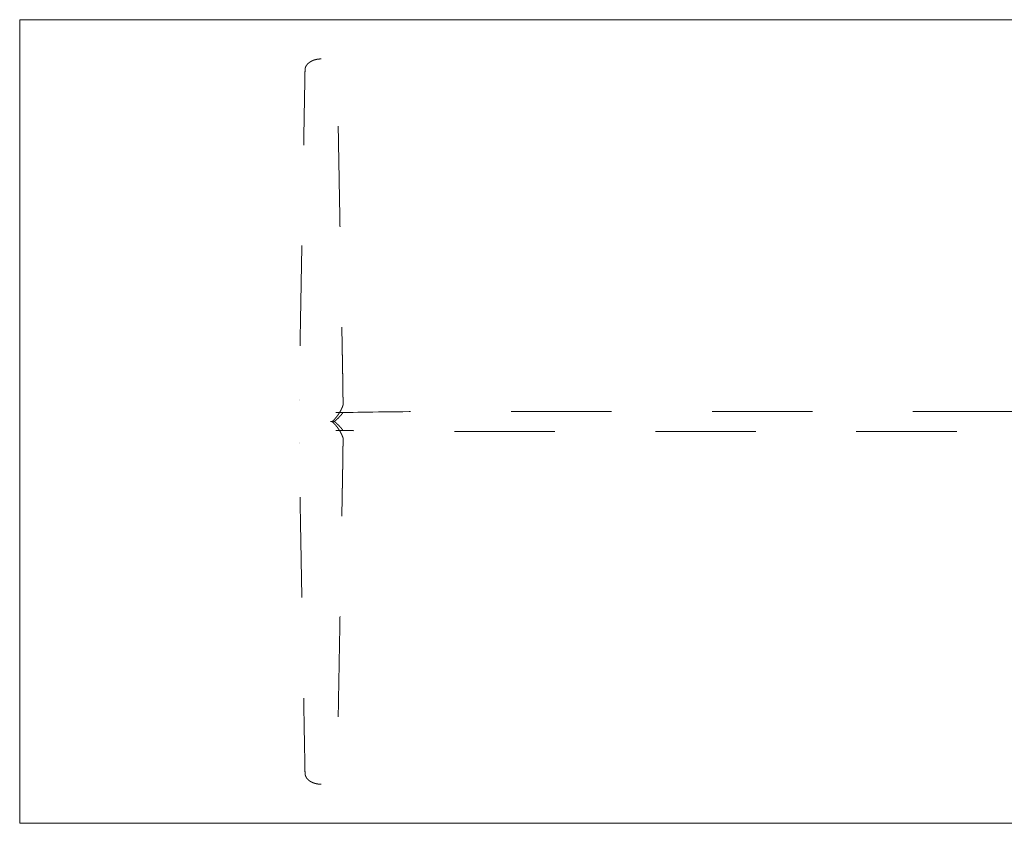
# Model space of a CAD drawing. Header units: metres. Extents: x -2 to 4.3, y -5.49 to 0.4.
# Tile 27 of 57: x -1 to -0.02, y -0.4 to 0.4. Entities that reach past the tile are written whole.
import ezdxf

# ---------------------------------------------------------------- set-up
doc = ezdxf.new("R2010")
doc.units = ezdxf.units.M
doc.header["$MEASUREMENT"] = 0
doc.linetypes.add('Dash Style-1', pattern=[0.10582, 0.0529, -0.05292])
doc.layers.add('72_VITRA_HRESID_D2_TB_FOOT_UNDER', color=8, linetype='Dash Style-1', lineweight=5)
doc.layers.add('72_VITRA_HRESID_D2_TB_TABLE_TOP', color=7, linetype='Continuous', lineweight=5)
doc.layers.add('72_VITRA_INSERT', color=7, linetype='Continuous')

# ---------------------------------------------------------------- blocks, each defined once
blk = doc.blocks.new('72_VITRA_HRESID_D2_BELLEVILLE_TABLE_DINING_2000_X_800_FOOT_UNDER')
at = {"layer": '72_VITRA_HRESID_D2_TB_FOOT_UNDER'}
for points, weights, knots in [([(-0.7, 0.36092), (-0.69958, 0.36092), (-0.69917, 0.3609), (-0.69875, 0.36089), (-0.69844, 0.36087), (-0.69812, 0.36084), (-0.69781, 0.36082), (-0.6975, 0.36079), (-0.69719, 0.36075), (-0.69687, 0.36071), (-0.69667, 0.36068), (-0.69646, 0.36065), (-0.69622, 0.36061), (-0.69599, 0.36057), (-0.69565, 0.3605), (-0.69531, 0.36044), (-0.69498, 0.36036), (-0.69464, 0.36029), (-0.69443, 0.36023), (-0.69421, 0.36017), (-0.69396, 0.3601), (-0.6937, 0.36003), (-0.69344, 0.35995), (-0.69318, 0.35987), (-0.69298, 0.3598), (-0.69278, 0.35974), (-0.69258, 0.35966), (-0.69239, 0.35959), (-0.69219, 0.35952), (-0.69198, 0.35944), (-0.69179, 0.35936), (-0.69159, 0.35928), (-0.69133, 0.35916), (-0.69106, 0.35905), (-0.69081, 0.35892), (-0.69055, 0.35879), (-0.69036, 0.3587), (-0.69018, 0.3586), (-0.69001, 0.35851), (-0.68984, 0.35841), (-0.68967, 0.35832), (-0.6895, 0.35822), (-0.68932, 0.35811), (-0.68914, 0.358), (-0.68897, 0.35788), (-0.68879, 0.35777), (-0.68865, 0.35766), (-0.6885, 0.35756), (-0.68833, 0.35744), (-0.68817, 0.35732), (-0.68798, 0.35718), (-0.6878, 0.35703), (-0.68763, 0.35689), (-0.68747, 0.35675), (-0.6873, 0.3566), (-0.68714, 0.35646), (-0.68699, 0.35631), (-0.68684, 0.35617), (-0.68668, 0.35601), (-0.68653, 0.35584), (-0.68639, 0.35569), (-0.68625, 0.35553), (-0.68612, 0.35538), (-0.686, 0.35523), (-0.6859, 0.3551), (-0.6858, 0.35498), (-0.68573, 0.35488), (-0.68566, 0.35479), (-0.68556, 0.35464), (-0.68546, 0.3545), (-0.68534, 0.35431), (-0.68523, 0.35413), (-0.68514, 0.35397), (-0.68505, 0.35381), (-0.68496, 0.35365), (-0.68487, 0.35349), (-0.6848, 0.35333), (-0.68472, 0.35317), (-0.68468, 0.35306), (-0.68463, 0.35295), (-0.68457, 0.35282), (-0.68452, 0.35269), (-0.68446, 0.35251), (-0.68439, 0.35233), (-0.68433, 0.35213), (-0.68427, 0.35192), (-0.68422, 0.35172), (-0.68417, 0.35152), (-0.68413, 0.35131), (-0.6841, 0.35111), (-0.68407, 0.35091), (-0.68404, 0.35071), (-0.68403, 0.35056), (-0.68402, 0.35041), (-0.68401, 0.35026), (-0.684, 0.35011), (-0.684, 0.34992), (-0.68152, 0.21267), (-0.67904, 0.07543), (-0.67868, 0.05547), (-0.67832, 0.03551), (-0.67831, 0.03479), (-0.6783, 0.03408), (-0.67828, 0.03336), (-0.67827, 0.03266), (-0.67826, 0.03196), (-0.67826, 0.03129), (-0.67825, 0.03061), (-0.67824, 0.02996), (-0.67824, 0.02931), (-0.67823, 0.02868), (-0.67823, 0.02805), (-0.67823, 0.02745), (-0.67822, 0.02685), (-0.67822, 0.02628), (-0.67822, 0.0257), (-0.67823, 0.02515), (-0.67823, 0.02509), (-0.67823, 0.02503), (-0.67812, 0.02164), (-0.67801, 0.01825), (-0.67801, 0.01824), (-0.67801, 0.01822), (-0.67798, 0.01716), (-0.67823, 0.01613), (-0.67823, 0.01613), (-0.67823, 0.01613), (-0.67823, 0.01612), (-0.67823, 0.01612), (-0.67835, 0.01564), (-0.67853, 0.01518), (-0.67853, 0.01518), (-0.67853, 0.01518), (-0.67865, 0.01488), (-0.67877, 0.01457), (-0.6789, 0.01426), (-0.67909, 0.01381), (-0.67928, 0.01336), (-0.67954, 0.01281), (-0.67979, 0.01226), (-0.68008, 0.01168), (-0.68037, 0.0111), (-0.68068, 0.01053), (-0.68099, 0.00996), (-0.68132, 0.0094), (-0.68165, 0.00884), (-0.68199, 0.00829), (-0.68234, 0.00775), (-0.6827, 0.00721), (-0.68306, 0.00667), (-0.68344, 0.00615), (-0.68382, 0.00563), (-0.68422, 0.00512), (-0.68462, 0.0046), (-0.68504, 0.00409), (-0.68546, 0.00358), (-0.68579, 0.00321), (-0.68612, 0.00285), (-0.68632, 0.00262), (-0.68653, 0.0024), (-0.68684, 0.00206), (-0.68716, 0.00173), (-0.68758, 0.0013), (-0.68801, 0.00088), (-0.68845, 0.00046), (-0.68846, 0.00046), (-0.68847, 0.00045), (-0.68867, 0.00027), (-0.68891, 0.00014), (-0.68901, 0.00009), (-0.68911, 0.00004), (-0.68933, -0.00007), (-0.68957, -0.00008), (-0.68969, -0.00008), (-0.6898, -0.00008), (-0.68981, -0.00008), (-0.68982, -0.00008), (-0.7, -0.00008), (-0.71019, -0.00008), (-0.7102, -0.00008), (-0.7102, -0.00008), (-0.71032, -0.00008), (-0.71044, -0.00008), (-0.71068, -0.00007), (-0.7109, 0.00004), (-0.711, 0.00009), (-0.7111, 0.00014), (-0.71134, 0.00027), (-0.71154, 0.00045), (-0.71155, 0.00046), (-0.71156, 0.00046), (-0.712, 0.00088), (-0.71243, 0.0013), (-0.71285, 0.00173), (-0.71317, 0.00206), (-0.71348, 0.0024), (-0.71369, 0.00262), (-0.71389, 0.00285), (-0.71422, 0.00321), (-0.71455, 0.00358), (-0.71497, 0.00409), (-0.71539, 0.0046), (-0.71579, 0.00512), (-0.71619, 0.00563), (-0.71657, 0.00615), (-0.71695, 0.00667), (-0.71731, 0.00721), (-0.71767, 0.00775), (-0.71802, 0.00829), (-0.71836, 0.00884), (-0.71869, 0.0094), (-0.71902, 0.00996), (-0.71933, 0.01053), (-0.71964, 0.0111), (-0.71993, 0.01168), (-0.72022, 0.01226), (-0.72047, 0.01281), (-0.72073, 0.01336), (-0.72092, 0.01381), (-0.72111, 0.01426), (-0.72124, 0.01457), (-0.72136, 0.01488), (-0.72148, 0.01518), (-0.72148, 0.01518), (-0.72148, 0.01518), (-0.72166, 0.01564), (-0.72177, 0.01612), (-0.72178, 0.01612), (-0.72178, 0.01613), (-0.72178, 0.01613), (-0.72178, 0.01613), (-0.72203, 0.01716), (-0.722, 0.01822), (-0.722, 0.01824), (-0.722, 0.01825), (-0.72189, 0.02164), (-0.72178, 0.02503), (-0.72178, 0.02509), (-0.72178, 0.02515), (-0.72179, 0.0257), (-0.72178, 0.02628), (-0.72178, 0.02685), (-0.72178, 0.02745), (-0.72178, 0.02805), (-0.72178, 0.02868), (-0.72177, 0.02931), (-0.72177, 0.02996), (-0.72176, 0.03061), (-0.72175, 0.03129), (-0.72174, 0.03196), (-0.72173, 0.03266), (-0.72172, 0.03336), (-0.72171, 0.03408), (-0.7217, 0.03479), (-0.72169, 0.03551), (-0.72133, 0.05547), (-0.72097, 0.07543), (-0.71849, 0.21267), (-0.716, 0.34992), (-0.716, 0.35011), (-0.716, 0.35026), (-0.71599, 0.35041), (-0.71598, 0.35056), (-0.71597, 0.35071), (-0.71594, 0.35091), (-0.71591, 0.35111), (-0.71587, 0.35131), (-0.71584, 0.35152), (-0.71579, 0.35172), (-0.71574, 0.35192), (-0.71568, 0.35213), (-0.71562, 0.35233), (-0.71555, 0.35251), (-0.71549, 0.35269), (-0.71543, 0.35282), (-0.71538, 0.35295), (-0.71533, 0.35306), (-0.71528, 0.35317), (-0.71521, 0.35333), (-0.71513, 0.35349), (-0.71505, 0.35365), (-0.71496, 0.35381), (-0.71487, 0.35397), (-0.71478, 0.35413), (-0.71467, 0.35431), (-0.71455, 0.3545), (-0.71445, 0.35464), (-0.71434, 0.35479), (-0.71427, 0.35488), (-0.71421, 0.35498), (-0.71411, 0.3551), (-0.71401, 0.35523), (-0.71389, 0.35538), (-0.71376, 0.35553), (-0.71362, 0.35569), (-0.71348, 0.35584), (-0.71332, 0.35601), (-0.71317, 0.35617), (-0.71302, 0.35631), (-0.71287, 0.35646), (-0.71271, 0.3566), (-0.71254, 0.35675), (-0.71237, 0.35689), (-0.71221, 0.35703), (-0.71202, 0.35718), (-0.71184, 0.35732), (-0.71168, 0.35744), (-0.71151, 0.35756), (-0.71136, 0.35766), (-0.71121, 0.35777), (-0.71104, 0.35788), (-0.71087, 0.358), (-0.71069, 0.35811), (-0.71051, 0.35822), (-0.71034, 0.35832), (-0.71017, 0.35841), (-0.71, 0.35851), (-0.70983, 0.3586), (-0.70964, 0.3587), (-0.70946, 0.35879), (-0.7092, 0.35892), (-0.70895, 0.35905), (-0.70868, 0.35916), (-0.70842, 0.35928), (-0.70822, 0.35936), (-0.70802, 0.35944), (-0.70782, 0.35952), (-0.70762, 0.35959), (-0.70743, 0.35966), (-0.70723, 0.35974), (-0.70703, 0.3598), (-0.70683, 0.35987), (-0.70657, 0.35995), (-0.7063, 0.36003), (-0.70605, 0.3601), (-0.7058, 0.36017), (-0.70558, 0.36023), (-0.70536, 0.36029), (-0.70503, 0.36036), (-0.7047, 0.36044), (-0.70436, 0.3605), (-0.70402, 0.36057), (-0.70379, 0.36061), (-0.70355, 0.36065), (-0.70334, 0.36068), (-0.70314, 0.36071), (-0.70282, 0.36075), (-0.70251, 0.36079), (-0.7022, 0.36082), (-0.70188, 0.36084), (-0.70157, 0.36087), (-0.70126, 0.36089), (-0.70084, 0.3609), (-0.70042, 0.36092), (-0.7, 0.36092)], [1, 1, 1, 1, 1, 1, 1, 1, 1, 1, 1, 1, 1, 1, 1, 1, 1, 1, 1, 1, 1, 1, 1, 1, 1, 1, 1, 1, 1, 1, 1, 1, 1, 1, 1, 1, 1, 1, 1, 1, 1, 1, 1, 1, 1, 1, 1, 1, 1, 1, 1, 1, 1, 1, 1, 1, 1, 1, 1, 1, 1, 1, 1, 1, 1, 1, 1, 1, 1, 1, 1, 1, 1, 1, 1, 1, 1, 1, 1, 1, 1, 1, 1, 1, 1, 1, 1, 1, 1, 1, 1, 1, 1, 1, 1, 1, 1, 1, 1, 1, 1, 1, 1, 1, 1, 1, 1, 1, 1, 1, 1, 1, 1, 1, 1, 1, 1, 1, 1, 1, 1, 1, 1, 0.990949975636, 1, 1, 1, 1, 1, 0.99803479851, 1, 1, 1, 1, 1, 1, 1, 1, 1, 1, 1, 1, 1, 1, 1, 1, 1, 1, 1, 1, 1, 1, 1, 1, 1, 1, 1, 1, 1, 1, 1, 1, 1, 1, 1, 1, 1, 0.990926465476, 1, 1, 1, 0.97345508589, 1, 1, 1, 0.99998029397, 1, 1, 1, 0.999980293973, 1, 1, 1, 0.97345508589, 1, 1, 1, 0.990926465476, 1, 1, 1, 1, 1, 1, 1, 1, 1, 1, 1, 1, 1, 1, 1, 1, 1, 1, 1, 1, 1, 1, 1, 1, 1, 1, 1, 1, 1, 1, 1, 1, 1, 1, 1, 1, 1, 0.998034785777, 1, 1, 1, 1, 1, 0.990949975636, 1, 1, 1, 1, 1, 1, 1, 1, 1, 1, 1, 1, 1, 1, 1, 1, 1, 1, 1, 1, 1, 1, 1, 1, 1, 1, 1, 1, 1, 1, 1, 1, 1, 1, 1, 1, 1, 1, 1, 1, 1, 1, 1, 1, 1, 1, 1, 1, 1, 1, 1, 1, 1, 1, 1, 1, 1, 1, 1, 1, 1, 1, 1, 1, 1, 1, 1, 1, 1, 1, 1, 1, 1, 1, 1, 1, 1, 1, 1, 1, 1, 1, 1, 1, 1, 1, 1, 1, 1, 1, 1, 1, 1, 1, 1, 1, 1, 1, 1, 1, 1, 1, 1, 1, 1, 1, 1, 1, 1, 1, 1, 1, 1, 1, 1, 1, 1, 1, 1, 1, 1, 1, 1], [0, 0, 0, 0.000508, 0.000508, 0.001016, 0.001016, 0.001524, 0.001524, 0.002032, 0.002032, 0.00254, 0.00254, 0.003048, 0.003048, 0.003556, 0.003556, 0.004064, 0.004064, 0.004572, 0.004572, 0.00508, 0.00508, 0.005588, 0.005588, 0.006096, 0.006096, 0.006604, 0.006604, 0.007112, 0.007112, 0.007619, 0.007619, 0.008127, 0.008127, 0.008635, 0.008635, 0.009143, 0.009143, 0.009651, 0.009651, 0.010159, 0.010159, 0.010667, 0.010667, 0.011175, 0.011175, 0.011683, 0.011683, 0.012191, 0.012191, 0.012699, 0.012699, 0.013207, 0.013207, 0.013715, 0.013715, 0.014223, 0.014223, 0.014731, 0.014731, 0.015239, 0.015239, 0.015747, 0.015747, 0.016255, 0.016255, 0.016763, 0.016763, 0.017271, 0.017271, 0.017779, 0.017779, 0.018287, 0.018287, 0.018795, 0.018795, 0.019303, 0.019303, 0.019811, 0.019811, 0.020319, 0.020319, 0.020827, 0.020827, 0.021335, 0.021335, 0.021843, 0.021843, 0.02235, 0.02235, 0.022858, 0.022858, 0.023366, 0.023366, 0.023874, 0.023874, 0.024382, 0.024382, 0.386828, 0.386828, 0.439542, 0.439542, 0.441431, 0.441431, 0.44332, 0.44332, 0.445209, 0.445209, 0.447097, 0.447097, 0.448986, 0.448986, 0.450875, 0.450875, 0.452764, 0.452764, 0.454653, 0.454653, 0.454851, 0.454851, 0.466508, 0.466508, 0.466552, 0.466552, 0.470162, 0.470162, 0.470166, 0.470166, 0.470188, 0.470188, 0.471868, 0.471868, 0.471872, 0.471872, 0.472972, 0.472972, 0.474072, 0.474072, 0.475172, 0.475172, 0.476272, 0.476272, 0.477372, 0.477372, 0.478472, 0.478472, 0.479572, 0.479572, 0.480672, 0.480672, 0.481772, 0.481772, 0.482872, 0.482872, 0.483972, 0.483972, 0.485072, 0.485072, 0.486172, 0.486172, 0.487272, 0.487272, 0.488372, 0.488372, 0.489472, 0.489472, 0.489488, 0.489488, 0.489971, 0.489971, 0.49018, 0.49018, 0.490605, 0.490605, 0.490815, 0.490815, 0.490831, 0.490831, 0.509169, 0.509169, 0.509185, 0.509185, 0.509395, 0.509395, 0.50982, 0.50982, 0.510029, 0.510029, 0.510512, 0.510512, 0.510528, 0.510528, 0.511628, 0.511628, 0.512728, 0.512728, 0.513828, 0.513828, 0.514928, 0.514928, 0.516028, 0.516028, 0.517128, 0.517128, 0.518228, 0.518228, 0.519328, 0.519328, 0.520428, 0.520428, 0.521528, 0.521528, 0.522628, 0.522628, 0.523728, 0.523728, 0.524828, 0.524828, 0.525928, 0.525928, 0.527028, 0.527028, 0.528128, 0.528128, 0.528132, 0.528132, 0.529812, 0.529812, 0.529834, 0.529834, 0.529838, 0.529838, 0.533448, 0.533448, 0.533492, 0.533492, 0.545149, 0.545149, 0.545347, 0.545347, 0.547236, 0.547236, 0.549125, 0.549125, 0.551014, 0.551014, 0.552903, 0.552903, 0.554791, 0.554791, 0.55668, 0.55668, 0.558569, 0.558569, 0.560458, 0.560458, 0.613172, 0.613172, 0.975618, 0.975618, 0.976126, 0.976126, 0.976634, 0.976634, 0.977142, 0.977142, 0.97765, 0.97765, 0.978157, 0.978157, 0.978665, 0.978665, 0.979173, 0.979173, 0.979681, 0.979681, 0.980189, 0.980189, 0.980697, 0.980697, 0.981205, 0.981205, 0.981713, 0.981713, 0.982221, 0.982221, 0.982729, 0.982729, 0.983237, 0.983237, 0.983745, 0.983745, 0.984253, 0.984253, 0.984761, 0.984761, 0.985269, 0.985269, 0.985777, 0.985777, 0.986285, 0.986285, 0.986793, 0.986793, 0.987301, 0.987301, 0.987809, 0.987809, 0.988317, 0.988317, 0.988825, 0.988825, 0.989333, 0.989333, 0.989841, 0.989841, 0.990349, 0.990349, 0.990857, 0.990857, 0.991365, 0.991365, 0.991873, 0.991873, 0.992381, 0.992381, 0.992888, 0.992888, 0.993396, 0.993396, 0.993904, 0.993904, 0.994412, 0.994412, 0.99492, 0.99492, 0.995428, 0.995428, 0.995936, 0.995936, 0.996444, 0.996444, 0.996952, 0.996952, 0.99746, 0.99746, 0.997968, 0.997968, 0.998476, 0.998476, 0.998984, 0.998984, 0.999492, 0.999492, 1, 1, 1]), ([(-0.68772, 0), (-0.68772, 0), (-0.68772, 0), (-0.68773, 0), (-0.68774, 0), (-0.68774, 0), (-0.68774, 0), (-0.68774, 0), (-0.68774, 0), (-0.68773, 0), (-0.68772, 0), (-0.68759, 0), (-0.68745, 0), (-0.68741, 0), (-0.68738, 0), (-0.68717, -0.00001), (-0.68697, -0.00009), (-0.68682, -0.00016), (-0.68667, -0.00022), (-0.68665, -0.00023), (-0.68663, -0.00024), (-0.68639, -0.00035), (-0.68619, -0.0005), (-0.68618, -0.00052), (-0.68616, -0.00053), (-0.68615, -0.00054), (-0.68615, -0.00054), (-0.68563, -0.00096), (-0.68513, -0.00138), (-0.68463, -0.00181), (-0.68427, -0.00214), (-0.6839, -0.00248), (-0.68366, -0.0027), (-0.68342, -0.00293), (-0.68304, -0.00329), (-0.68266, -0.00366), (-0.68217, -0.00417), (-0.68167, -0.00468), (-0.68121, -0.0052), (-0.68075, -0.00571), (-0.6803, -0.00623), (-0.67986, -0.00676), (-0.67944, -0.00729), (-0.67902, -0.00783), (-0.67861, -0.00837), (-0.67821, -0.00892), (-0.67783, -0.00948), (-0.67765, -0.00974), (-0.67748, -0.01), (0, -0.01), (0.67748, -0.01), (0.67765, -0.00974), (0.67783, -0.00948), (0.67821, -0.00892), (0.67861, -0.00837), (0.67902, -0.00783), (0.67944, -0.00729), (0.67986, -0.00676), (0.6803, -0.00623), (0.68075, -0.00571), (0.68121, -0.0052), (0.68167, -0.00468), (0.68217, -0.00417), (0.68266, -0.00366), (0.68304, -0.00329), (0.68342, -0.00293), (0.68366, -0.0027), (0.6839, -0.00248), (0.68427, -0.00214), (0.68463, -0.00181), (0.68513, -0.00138), (0.68563, -0.00096), (0.68615, -0.00054), (0.68615, -0.00054), (0.68616, -0.00053), (0.68618, -0.00052), (0.68619, -0.0005), (0.68639, -0.00035), (0.68663, -0.00024), (0.68677, -0.00018), (0.68692, -0.00012), (0.68694, -0.0001), (0.68697, -0.00009), (0.68717, -0.00001), (0.68738, 0), (0.68755, 0), (0.68772, 0), (0.68772, 0), (0.68772, 0), (0.68773, 0), (0.68774, 0), (0.68774, 0), (0.68774, 0), (0.68774, 0), (0.68774, 0), (0.68773, 0), (0.68772, 0), (0.68759, 0), (0.68745, 0), (0.68741, 0), (0.68738, 0), (0.68717, 0.00001), (0.68697, 0.00009), (0.68682, 0.00016), (0.68667, 0.00022), (0.68665, 0.00023), (0.68663, 0.00024), (0.68639, 0.00035), (0.68619, 0.0005), (0.68618, 0.00052), (0.68616, 0.00053), (0.68615, 0.00054), (0.68615, 0.00054), (0.68563, 0.00096), (0.68513, 0.00138), (0.68463, 0.00181), (0.68427, 0.00214), (0.6839, 0.00248), (0.68366, 0.0027), (0.68342, 0.00293), (0.68304, 0.00329), (0.68266, 0.00366), (0.68217, 0.00417), (0.68167, 0.00468), (0.68121, 0.0052), (0.68075, 0.00571), (0.6803, 0.00623), (0.67986, 0.00676), (0.67944, 0.00729), (0.67902, 0.00783), (0.67861, 0.00837), (0.67821, 0.00892), (0.67783, 0.00948), (0.67765, 0.00974), (0.67748, 0.01), (0, 0.01), (-0.67748, 0.01), (-0.67765, 0.00974), (-0.67783, 0.00948), (-0.67821, 0.00892), (-0.67861, 0.00837), (-0.67902, 0.00783), (-0.67944, 0.00729), (-0.67986, 0.00676), (-0.6803, 0.00623), (-0.68075, 0.00571), (-0.68121, 0.0052), (-0.68167, 0.00468), (-0.68217, 0.00417), (-0.68266, 0.00366), (-0.68304, 0.00329), (-0.68342, 0.00293), (-0.68366, 0.0027), (-0.6839, 0.00248), (-0.68427, 0.00214), (-0.68463, 0.00181), (-0.68513, 0.00138), (-0.68563, 0.00096), (-0.68615, 0.00054), (-0.68615, 0.00054), (-0.68616, 0.00053), (-0.68618, 0.00052), (-0.68619, 0.0005), (-0.68639, 0.00035), (-0.68663, 0.00024), (-0.68677, 0.00018), (-0.68692, 0.00012), (-0.68694, 0.0001), (-0.68697, 0.00009), (-0.68717, 0.00001), (-0.68738, 0), (-0.68741, 0), (-0.68745, 0), (-0.68759, 0), (-0.68772, 0)], [1, 1, 1, 0.999985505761, 1, 1, 1, 1, 1, 0.999985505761, 1, 1, 1, 1, 1, 0.979659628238, 1, 1, 1, 1, 1, 0.991982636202, 1, 1, 1, 1, 1, 1, 1, 1, 1, 1, 1, 1, 1, 1, 1, 1, 1, 1, 1, 1, 1, 1, 1, 1, 1, 1, 1, 1, 1, 1, 1, 1, 1, 1, 1, 1, 1, 1, 1, 1, 1, 1, 1, 1, 1, 1, 1, 1, 1, 1, 1, 1, 1, 1, 1, 0.991982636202, 1, 1, 1, 1, 1, 0.979659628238, 1, 1, 1, 1, 1, 0.999985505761, 1, 1, 1, 1, 1, 0.999985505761, 1, 1, 1, 1, 1, 0.979659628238, 1, 1, 1, 1, 1, 0.991982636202, 1, 1, 1, 1, 1, 1, 1, 1, 1, 1, 1, 1, 1, 1, 1, 1, 1, 1, 1, 1, 1, 1, 1, 1, 1, 1, 1, 1, 1, 1, 1, 1, 1, 1, 1, 1, 1, 1, 1, 1, 1, 1, 1, 1, 1, 1, 1, 1, 1, 1, 1, 1, 1, 1, 1, 0.991982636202, 1, 1, 1, 1, 1, 0.979659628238, 1, 1, 1, 1, 1], [0, 0, 0, 0.000001, 0.000001, 0.000007, 0.000007, 0.000008, 0.000008, 0.000009, 0.000009, 0.000014, 0.000014, 0.000115, 0.000115, 0.000141, 0.000141, 0.000292, 0.000292, 0.000412, 0.000412, 0.000431, 0.000431, 0.000616, 0.000616, 0.000631, 0.000631, 0.000638, 0.000638, 0.001126, 0.001126, 0.001613, 0.001613, 0.002101, 0.002101, 0.002588, 0.002588, 0.003076, 0.003076, 0.003564, 0.003564, 0.004051, 0.004051, 0.004539, 0.004539, 0.005027, 0.005027, 0.005514, 0.005514, 0.005739, 0.005739, 0.494277, 0.494277, 0.494501, 0.494501, 0.494989, 0.494989, 0.495476, 0.495476, 0.495964, 0.495964, 0.496452, 0.496452, 0.496939, 0.496939, 0.497427, 0.497427, 0.497914, 0.497914, 0.498402, 0.498402, 0.49889, 0.49889, 0.499377, 0.499377, 0.499385, 0.499385, 0.4994, 0.4994, 0.499584, 0.499584, 0.4997, 0.4997, 0.499723, 0.499723, 0.499874, 0.499874, 0.5, 0.5, 0.500001, 0.500001, 0.500007, 0.500007, 0.500008, 0.500008, 0.500009, 0.500009, 0.500014, 0.500014, 0.500115, 0.500115, 0.500141, 0.500141, 0.500292, 0.500292, 0.500412, 0.500412, 0.500431, 0.500431, 0.500616, 0.500616, 0.500631, 0.500631, 0.500638, 0.500638, 0.501126, 0.501126, 0.501613, 0.501613, 0.502101, 0.502101, 0.502588, 0.502588, 0.503076, 0.503076, 0.503564, 0.503564, 0.504051, 0.504051, 0.504539, 0.504539, 0.505027, 0.505027, 0.505514, 0.505514, 0.505739, 0.505739, 0.994277, 0.994277, 0.994501, 0.994501, 0.994989, 0.994989, 0.995476, 0.995476, 0.995964, 0.995964, 0.996452, 0.996452, 0.996939, 0.996939, 0.997427, 0.997427, 0.997914, 0.997914, 0.998402, 0.998402, 0.99889, 0.99889, 0.999377, 0.999377, 0.999385, 0.999385, 0.9994, 0.9994, 0.999584, 0.999584, 0.9997, 0.9997, 0.999723, 0.999723, 0.999874, 0.999874, 0.9999, 0.9999, 1, 1, 1]), ([(-0.7, -0.36108), (-0.69958, -0.36108), (-0.69917, -0.36107), (-0.69875, -0.36105), (-0.69844, -0.36103), (-0.69812, -0.36101), (-0.69781, -0.36098), (-0.6975, -0.36095), (-0.69719, -0.36091), (-0.69687, -0.36087), (-0.69667, -0.36084), (-0.69646, -0.36081), (-0.69622, -0.36077), (-0.69599, -0.36073), (-0.69565, -0.36066), (-0.69531, -0.3606), (-0.69498, -0.36052), (-0.69464, -0.36045), (-0.69443, -0.36039), (-0.69421, -0.36034), (-0.69396, -0.36027), (-0.6937, -0.36019), (-0.69344, -0.36011), (-0.69318, -0.36003), (-0.69298, -0.35996), (-0.69278, -0.3599), (-0.69258, -0.35983), (-0.69239, -0.35975), (-0.69219, -0.35968), (-0.69198, -0.3596), (-0.69179, -0.35952), (-0.69159, -0.35944), (-0.69133, -0.35932), (-0.69106, -0.35921), (-0.69081, -0.35908), (-0.69055, -0.35896), (-0.69036, -0.35886), (-0.69018, -0.35876), (-0.69001, -0.35867), (-0.68984, -0.35857), (-0.68967, -0.35848), (-0.6895, -0.35838), (-0.68932, -0.35827), (-0.68914, -0.35816), (-0.68897, -0.35804), (-0.68879, -0.35793), (-0.68865, -0.35782), (-0.6885, -0.35772), (-0.68833, -0.3576), (-0.68817, -0.35748), (-0.68798, -0.35734), (-0.6878, -0.35719), (-0.68763, -0.35705), (-0.68747, -0.35691), (-0.6873, -0.35676), (-0.68714, -0.35662), (-0.68699, -0.35647), (-0.68684, -0.35633), (-0.68668, -0.35617), (-0.68653, -0.35601), (-0.68639, -0.35585), (-0.68625, -0.35569), (-0.68612, -0.35554), (-0.686, -0.35539), (-0.6859, -0.35526), (-0.6858, -0.35514), (-0.68573, -0.35504), (-0.68566, -0.35495), (-0.68556, -0.3548), (-0.68546, -0.35466), (-0.68534, -0.35447), (-0.68523, -0.35429), (-0.68514, -0.35413), (-0.68505, -0.35397), (-0.68496, -0.35381), (-0.68487, -0.35365), (-0.6848, -0.35349), (-0.68472, -0.35333), (-0.68468, -0.35322), (-0.68463, -0.35311), (-0.68457, -0.35298), (-0.68452, -0.35285), (-0.68446, -0.35267), (-0.68439, -0.35249), (-0.68433, -0.35229), (-0.68427, -0.35209), (-0.68422, -0.35188), (-0.68417, -0.35168), (-0.68413, -0.35147), (-0.6841, -0.35127), (-0.68407, -0.35107), (-0.68404, -0.35087), (-0.68403, -0.35072), (-0.68402, -0.35057), (-0.68401, -0.35042), (-0.684, -0.35027), (-0.684, -0.35008), (-0.68152, -0.21283), (-0.67904, -0.07559), (-0.67868, -0.05563), (-0.67832, -0.03567), (-0.67831, -0.03495), (-0.6783, -0.03424), (-0.67828, -0.03352), (-0.67827, -0.03282), (-0.67826, -0.03212), (-0.67826, -0.03145), (-0.67825, -0.03077), (-0.67824, -0.03012), (-0.67824, -0.02947), (-0.67823, -0.02884), (-0.67823, -0.02821), (-0.67823, -0.02761), (-0.67822, -0.02701), (-0.67822, -0.02644), (-0.67822, -0.02586), (-0.67823, -0.02531), (-0.67823, -0.02525), (-0.67823, -0.0252), (-0.67812, -0.0218), (-0.67801, -0.01841), (-0.67801, -0.0184), (-0.67801, -0.01838), (-0.67798, -0.01732), (-0.67823, -0.01629), (-0.67823, -0.01629), (-0.67823, -0.01629), (-0.67823, -0.01628), (-0.67823, -0.01628), (-0.67835, -0.0158), (-0.67853, -0.01534), (-0.67853, -0.01534), (-0.67853, -0.01534), (-0.67865, -0.01504), (-0.67877, -0.01473), (-0.6789, -0.01442), (-0.67909, -0.01397), (-0.67928, -0.01352), (-0.67954, -0.01297), (-0.67979, -0.01242), (-0.68008, -0.01184), (-0.68037, -0.01126), (-0.68068, -0.01069), (-0.68099, -0.01012), (-0.68132, -0.00956), (-0.68165, -0.009), (-0.68199, -0.00845), (-0.68234, -0.00791), (-0.6827, -0.00737), (-0.68306, -0.00684), (-0.68344, -0.00631), (-0.68382, -0.00579), (-0.68422, -0.00528), (-0.68462, -0.00476), (-0.68504, -0.00425), (-0.68546, -0.00374), (-0.68579, -0.00337), (-0.68612, -0.00301), (-0.68632, -0.00278), (-0.68653, -0.00256), (-0.68684, -0.00222), (-0.68716, -0.00189), (-0.68758, -0.00147), (-0.68801, -0.00104), (-0.68845, -0.00062), (-0.68846, -0.00062), (-0.68847, -0.00061), (-0.68867, -0.00043), (-0.68891, -0.0003), (-0.68901, -0.00025), (-0.68911, -0.0002), (-0.68933, -0.00009), (-0.68957, -0.00008), (-0.68969, -0.00008), (-0.6898, -0.00008), (-0.68981, -0.00008), (-0.68982, -0.00008), (-0.7, -0.00008), (-0.71019, -0.00008), (-0.7102, -0.00008), (-0.7102, -0.00008), (-0.71032, -0.00008), (-0.71044, -0.00008), (-0.71068, -0.00009), (-0.7109, -0.0002), (-0.711, -0.00025), (-0.7111, -0.0003), (-0.71134, -0.00043), (-0.71154, -0.00061), (-0.71155, -0.00062), (-0.71156, -0.00062), (-0.712, -0.00104), (-0.71243, -0.00147), (-0.71285, -0.00189), (-0.71317, -0.00222), (-0.71348, -0.00256), (-0.71369, -0.00278), (-0.71389, -0.00301), (-0.71422, -0.00337), (-0.71455, -0.00374), (-0.71497, -0.00425), (-0.71539, -0.00476), (-0.71579, -0.00528), (-0.71619, -0.00579), (-0.71657, -0.00631), (-0.71695, -0.00684), (-0.71731, -0.00737), (-0.71767, -0.00791), (-0.71802, -0.00845), (-0.71836, -0.009), (-0.71869, -0.00956), (-0.71902, -0.01012), (-0.71933, -0.01069), (-0.71964, -0.01126), (-0.71993, -0.01184), (-0.72022, -0.01242), (-0.72047, -0.01297), (-0.72073, -0.01352), (-0.72092, -0.01397), (-0.72111, -0.01442), (-0.72124, -0.01473), (-0.72136, -0.01504), (-0.72148, -0.01534), (-0.72148, -0.01534), (-0.72148, -0.01534), (-0.72166, -0.0158), (-0.72177, -0.01628), (-0.72178, -0.01628), (-0.72178, -0.01629), (-0.72178, -0.01629), (-0.72178, -0.01629), (-0.72203, -0.01732), (-0.722, -0.01838), (-0.722, -0.0184), (-0.722, -0.01841), (-0.72189, -0.0218), (-0.72178, -0.0252), (-0.72178, -0.02525), (-0.72178, -0.02531), (-0.72179, -0.02586), (-0.72178, -0.02644), (-0.72178, -0.02701), (-0.72178, -0.02761), (-0.72178, -0.02821), (-0.72178, -0.02884), (-0.72177, -0.02947), (-0.72177, -0.03012), (-0.72176, -0.03077), (-0.72175, -0.03145), (-0.72174, -0.03212), (-0.72173, -0.03282), (-0.72172, -0.03352), (-0.72171, -0.03424), (-0.7217, -0.03495), (-0.72169, -0.03567), (-0.72133, -0.05563), (-0.72097, -0.07559), (-0.71849, -0.21283), (-0.716, -0.35008), (-0.716, -0.35027), (-0.716, -0.35042), (-0.71599, -0.35057), (-0.71598, -0.35072), (-0.71597, -0.35087), (-0.71594, -0.35107), (-0.71591, -0.35127), (-0.71587, -0.35147), (-0.71584, -0.35168), (-0.71579, -0.35188), (-0.71574, -0.35209), (-0.71568, -0.35229), (-0.71562, -0.35249), (-0.71555, -0.35267), (-0.71549, -0.35285), (-0.71543, -0.35298), (-0.71538, -0.35311), (-0.71533, -0.35322), (-0.71528, -0.35333), (-0.71521, -0.35349), (-0.71513, -0.35365), (-0.71505, -0.35381), (-0.71496, -0.35397), (-0.71487, -0.35413), (-0.71478, -0.35429), (-0.71467, -0.35447), (-0.71455, -0.35466), (-0.71445, -0.3548), (-0.71434, -0.35495), (-0.71427, -0.35504), (-0.71421, -0.35514), (-0.71411, -0.35526), (-0.71401, -0.35539), (-0.71389, -0.35554), (-0.71376, -0.35569), (-0.71362, -0.35585), (-0.71348, -0.35601), (-0.71332, -0.35617), (-0.71317, -0.35633), (-0.71302, -0.35647), (-0.71287, -0.35662), (-0.71271, -0.35676), (-0.71254, -0.35691), (-0.71237, -0.35705), (-0.71221, -0.35719), (-0.71202, -0.35734), (-0.71184, -0.35748), (-0.71168, -0.3576), (-0.71151, -0.35772), (-0.71136, -0.35782), (-0.71121, -0.35793), (-0.71104, -0.35804), (-0.71087, -0.35816), (-0.71069, -0.35827), (-0.71051, -0.35838), (-0.71034, -0.35848), (-0.71017, -0.35857), (-0.71, -0.35867), (-0.70983, -0.35876), (-0.70964, -0.35886), (-0.70946, -0.35896), (-0.7092, -0.35908), (-0.70895, -0.35921), (-0.70868, -0.35932), (-0.70842, -0.35944), (-0.70822, -0.35952), (-0.70802, -0.3596), (-0.70782, -0.35968), (-0.70762, -0.35975), (-0.70743, -0.35983), (-0.70723, -0.3599), (-0.70703, -0.35996), (-0.70683, -0.36003), (-0.70657, -0.36011), (-0.7063, -0.36019), (-0.70605, -0.36027), (-0.7058, -0.36034), (-0.70558, -0.36039), (-0.70536, -0.36045), (-0.70503, -0.36052), (-0.7047, -0.3606), (-0.70436, -0.36066), (-0.70402, -0.36073), (-0.70379, -0.36077), (-0.70355, -0.36081), (-0.70334, -0.36084), (-0.70314, -0.36087), (-0.70282, -0.36091), (-0.70251, -0.36095), (-0.7022, -0.36098), (-0.70188, -0.36101), (-0.70157, -0.36103), (-0.70126, -0.36105), (-0.70084, -0.36107), (-0.70042, -0.36108), (-0.7, -0.36108)], [1, 1, 1, 1, 1, 1, 1, 1, 1, 1, 1, 1, 1, 1, 1, 1, 1, 1, 1, 1, 1, 1, 1, 1, 1, 1, 1, 1, 1, 1, 1, 1, 1, 1, 1, 1, 1, 1, 1, 1, 1, 1, 1, 1, 1, 1, 1, 1, 1, 1, 1, 1, 1, 1, 1, 1, 1, 1, 1, 1, 1, 1, 1, 1, 1, 1, 1, 1, 1, 1, 1, 1, 1, 1, 1, 1, 1, 1, 1, 1, 1, 1, 1, 1, 1, 1, 1, 1, 1, 1, 1, 1, 1, 1, 1, 1, 1, 1, 1, 1, 1, 1, 1, 1, 1, 1, 1, 1, 1, 1, 1, 1, 1, 1, 1, 1, 1, 1, 1, 1, 1, 1, 1, 0.990949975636, 1, 1, 1, 1, 1, 0.99803479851, 1, 1, 1, 1, 1, 1, 1, 1, 1, 1, 1, 1, 1, 1, 1, 1, 1, 1, 1, 1, 1, 1, 1, 1, 1, 1, 1, 1, 1, 1, 1, 1, 1, 1, 1, 1, 1, 0.990926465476, 1, 1, 1, 0.97345508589, 1, 1, 1, 0.99998029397, 1, 1, 1, 0.999980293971, 1, 1, 1, 0.97345508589, 1, 1, 1, 0.990926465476, 1, 1, 1, 1, 1, 1, 1, 1, 1, 1, 1, 1, 1, 1, 1, 1, 1, 1, 1, 1, 1, 1, 1, 1, 1, 1, 1, 1, 1, 1, 1, 1, 1, 1, 1, 1, 1, 0.998034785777, 1, 1, 1, 1, 1, 0.990949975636, 1, 1, 1, 1, 1, 1, 1, 1, 1, 1, 1, 1, 1, 1, 1, 1, 1, 1, 1, 1, 1, 1, 1, 1, 1, 1, 1, 1, 1, 1, 1, 1, 1, 1, 1, 1, 1, 1, 1, 1, 1, 1, 1, 1, 1, 1, 1, 1, 1, 1, 1, 1, 1, 1, 1, 1, 1, 1, 1, 1, 1, 1, 1, 1, 1, 1, 1, 1, 1, 1, 1, 1, 1, 1, 1, 1, 1, 1, 1, 1, 1, 1, 1, 1, 1, 1, 1, 1, 1, 1, 1, 1, 1, 1, 1, 1, 1, 1, 1, 1, 1, 1, 1, 1, 1, 1, 1, 1, 1, 1, 1, 1, 1, 1, 1, 1, 1, 1, 1, 1, 1, 1, 1], [0, 0, 0, 0.000508, 0.000508, 0.001016, 0.001016, 0.001524, 0.001524, 0.002032, 0.002032, 0.00254, 0.00254, 0.003048, 0.003048, 0.003556, 0.003556, 0.004064, 0.004064, 0.004572, 0.004572, 0.00508, 0.00508, 0.005588, 0.005588, 0.006096, 0.006096, 0.006604, 0.006604, 0.007112, 0.007112, 0.007619, 0.007619, 0.008127, 0.008127, 0.008635, 0.008635, 0.009143, 0.009143, 0.009651, 0.009651, 0.010159, 0.010159, 0.010667, 0.010667, 0.011175, 0.011175, 0.011683, 0.011683, 0.012191, 0.012191, 0.012699, 0.012699, 0.013207, 0.013207, 0.013715, 0.013715, 0.014223, 0.014223, 0.014731, 0.014731, 0.015239, 0.015239, 0.015747, 0.015747, 0.016255, 0.016255, 0.016763, 0.016763, 0.017271, 0.017271, 0.017779, 0.017779, 0.018287, 0.018287, 0.018795, 0.018795, 0.019303, 0.019303, 0.019811, 0.019811, 0.020319, 0.020319, 0.020827, 0.020827, 0.021335, 0.021335, 0.021843, 0.021843, 0.02235, 0.02235, 0.022858, 0.022858, 0.023366, 0.023366, 0.023874, 0.023874, 0.024382, 0.024382, 0.386828, 0.386828, 0.439542, 0.439542, 0.441431, 0.441431, 0.44332, 0.44332, 0.445209, 0.445209, 0.447097, 0.447097, 0.448986, 0.448986, 0.450875, 0.450875, 0.452764, 0.452764, 0.454653, 0.454653, 0.454851, 0.454851, 0.466508, 0.466508, 0.466552, 0.466552, 0.470162, 0.470162, 0.470166, 0.470166, 0.470188, 0.470188, 0.471868, 0.471868, 0.471872, 0.471872, 0.472972, 0.472972, 0.474072, 0.474072, 0.475172, 0.475172, 0.476272, 0.476272, 0.477372, 0.477372, 0.478472, 0.478472, 0.479572, 0.479572, 0.480672, 0.480672, 0.481772, 0.481772, 0.482872, 0.482872, 0.483972, 0.483972, 0.485072, 0.485072, 0.486172, 0.486172, 0.487272, 0.487272, 0.488372, 0.488372, 0.489472, 0.489472, 0.489488, 0.489488, 0.489971, 0.489971, 0.49018, 0.49018, 0.490605, 0.490605, 0.490815, 0.490815, 0.490831, 0.490831, 0.509169, 0.509169, 0.509185, 0.509185, 0.509395, 0.509395, 0.50982, 0.50982, 0.510029, 0.510029, 0.510512, 0.510512, 0.510528, 0.510528, 0.511628, 0.511628, 0.512728, 0.512728, 0.513828, 0.513828, 0.514928, 0.514928, 0.516028, 0.516028, 0.517128, 0.517128, 0.518228, 0.518228, 0.519328, 0.519328, 0.520428, 0.520428, 0.521528, 0.521528, 0.522628, 0.522628, 0.523728, 0.523728, 0.524828, 0.524828, 0.525928, 0.525928, 0.527028, 0.527028, 0.528128, 0.528128, 0.528132, 0.528132, 0.529812, 0.529812, 0.529834, 0.529834, 0.529838, 0.529838, 0.533448, 0.533448, 0.533492, 0.533492, 0.545149, 0.545149, 0.545347, 0.545347, 0.547236, 0.547236, 0.549125, 0.549125, 0.551014, 0.551014, 0.552903, 0.552903, 0.554791, 0.554791, 0.55668, 0.55668, 0.558569, 0.558569, 0.560458, 0.560458, 0.613172, 0.613172, 0.975618, 0.975618, 0.976126, 0.976126, 0.976634, 0.976634, 0.977142, 0.977142, 0.97765, 0.97765, 0.978157, 0.978157, 0.978665, 0.978665, 0.979173, 0.979173, 0.979681, 0.979681, 0.980189, 0.980189, 0.980697, 0.980697, 0.981205, 0.981205, 0.981713, 0.981713, 0.982221, 0.982221, 0.982729, 0.982729, 0.983237, 0.983237, 0.983745, 0.983745, 0.984253, 0.984253, 0.984761, 0.984761, 0.985269, 0.985269, 0.985777, 0.985777, 0.986285, 0.986285, 0.986793, 0.986793, 0.987301, 0.987301, 0.987809, 0.987809, 0.988317, 0.988317, 0.988825, 0.988825, 0.989333, 0.989333, 0.989841, 0.989841, 0.990349, 0.990349, 0.990857, 0.990857, 0.991365, 0.991365, 0.991873, 0.991873, 0.992381, 0.992381, 0.992888, 0.992888, 0.993396, 0.993396, 0.993904, 0.993904, 0.994412, 0.994412, 0.99492, 0.99492, 0.995428, 0.995428, 0.995936, 0.995936, 0.996444, 0.996444, 0.996952, 0.996952, 0.99746, 0.99746, 0.997968, 0.997968, 0.998476, 0.998476, 0.998984, 0.998984, 0.999492, 0.999492, 1, 1, 1])]:
    blk.add_rational_spline(points, weights, degree=2, knots=knots, dxfattribs=at)
blk = doc.blocks.new('72_VITRA_HRESID_D2_BELLEVILLE_TABLE_DINING_2000_X_800_TABLE_TOP')
at = {"layer": '72_VITRA_HRESID_D2_TB_TABLE_TOP', "flags": 128}
blk.add_lwpolyline([(-1, -0.4), (1, -0.4), (1, 0.4), (-1, 0.4)], close=True, dxfattribs=at)
blk = doc.blocks.new('72vitra_hresid24FA1AF730DB64ECD8451F3496FAFB074')
for name in ['72_VITRA_HRESID_D2_BELLEVILLE_TABLE_DINING_2000_X_800_TABLE_TOP', '72_VITRA_HRESID_D2_BELLEVILLE_TABLE_DINING_2000_X_800_FOOT_UNDER']:
    blk.add_blockref(name, (0, 0))
blk = doc.blocks.new('XCAD03980D476FBEFF0EBBF998FE794ADA86EF')
at = {"color": 7}
blk.add_blockref('72vitra_hresid24FA1AF730DB64ECD8451F3496FAFB074', (0, 0), dxfattribs=at)

msp = doc.modelspace()

# ---------------------------------------------------------------- block references
at = {"layer": '72_VITRA_INSERT'}
msp.add_blockref('XCAD03980D476FBEFF0EBBF998FE794ADA86EF', (0, 0), dxfattribs=at)

doc.saveas('drawing.dxf')
